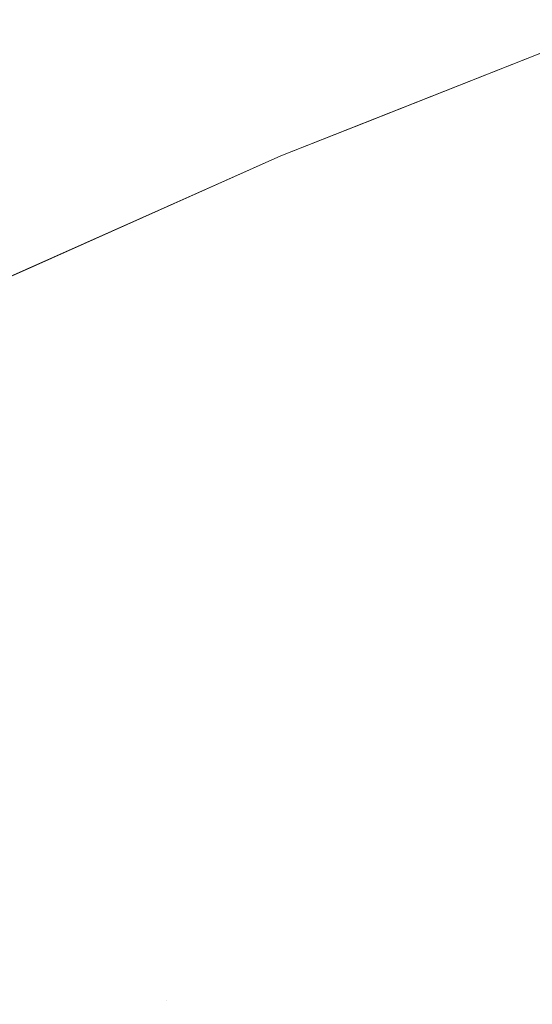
# Model space of a CAD drawing. Header units: centimetres. Extents: x -17.1 to 18.2, y 4.2 to 6.
# Tile 76 of 256: x -17.03955 to -17.03665, y 5.99175 to 5.99732. Entities that reach past the tile are written whole.
import ezdxf

# ---------------------------------------------------------------- set-up
doc = ezdxf.new("R2010")
doc.units = ezdxf.units.CM
doc.header["$LTSCALE"] = 2.54
doc.layers.add('Lucido design-1', color=7, linetype='Continuous')

# ---------------------------------------------------------------- blocks, each defined once
blk = doc.blocks.new('Gruppo-3-1')
at = {"color": 7, "linetype": 'Continuous', "lineweight": 9}
for points, invisible_edges in [([(-17.0361231, 5.9973192, -2276.92217), (-17.0380704, 5.9965486, -2276.92217), (-17.0380704, 5.9965486, -2276.32217), (-17.0375926, 5.9967377, -2276.32217)], 10), ([(-17.0380704, 5.9965486, -2276.92217), (-17.0361231, 5.9973192, -2276.92217), (-17.036603, 5.9970878, -2276.9252942), (-17.0375872, 5.9966982, -2276.9252942)], 14), ([(-17.0375935, 5.9967335, -2276.3206076), (-17.036609, 5.9971233, -2276.3206076), (-17.0361231, 5.9973192, -2276.32217), (-17.0375926, 5.9967377, -2276.32217)], 11), ([(-17.0375926, 5.9967377, -2276.32217), (-17.0361231, 5.9973192, -2276.32217), (-17.0361231, 5.9973192, -2276.92217)], 10), ([(-17.0375872, 5.9966982, -2276.3190457), (-17.036603, 5.9970878, -2276.3190457), (-17.036609, 5.9971233, -2276.3206076), (-17.0375935, 5.9967335, -2276.3206076)], 15), ([(-17.0375766, 5.9966393, -2276.317485), (-17.0365931, 5.9970287, -2276.317485), (-17.036603, 5.9970878, -2276.3190457), (-17.0375872, 5.9966982, -2276.3190457)], 15), ([(-17.0375872, 5.9966982, -2276.9252942), (-17.036603, 5.9970878, -2276.9252942), (-17.0365792, 5.996946, -2276.9284139), (-17.0375619, 5.996557, -2276.9284139)], 15), ([(-17.0375619, 5.996557, -2276.3159261), (-17.0365792, 5.996946, -2276.3159261), (-17.0365931, 5.9970287, -2276.317485), (-17.0375766, 5.9966393, -2276.317485)], 15), ([(-17.0375429, 5.9964512, -2276.3143694), (-17.0365613, 5.9968397, -2276.3143694), (-17.0365792, 5.996946, -2276.3159261), (-17.0375619, 5.996557, -2276.3159261)], 15), ([(-17.0375619, 5.996557, -2276.9284139), (-17.0365792, 5.996946, -2276.9284139), (-17.0365395, 5.9967101, -2276.9315244), (-17.0375198, 5.996322, -2276.9315244)], 15), ([(-17.0375198, 5.996322, -2276.3128155), (-17.0365395, 5.9967101, -2276.3128155), (-17.0365613, 5.9968397, -2276.3143694), (-17.0375429, 5.9964512, -2276.3143694)], 15), ([(-17.0375926, 5.9967377, -2276.32217), (-17.0380704, 5.9965486, -2276.32217), (-17.0385719, 5.9963219, -2276.3206076), (-17.0375935, 5.9967335, -2276.3206076)], 14), ([(-17.0375935, 5.9967335, -2276.3206076), (-17.0385719, 5.9963219, -2276.3206076), (-17.0385652, 5.9962867, -2276.3190457), (-17.0375872, 5.9966982, -2276.3190457)], 15), ([(-17.0375872, 5.9966982, -2276.3190457), (-17.0385652, 5.9962867, -2276.3190457), (-17.0385541, 5.9962281, -2276.317485), (-17.0375766, 5.9966393, -2276.317485)], 15), ([(-17.0375872, 5.9966982, -2276.9252942), (-17.0385652, 5.9962867, -2276.9252942), (-17.0380704, 5.9965486, -2276.92217)], 11), ([(-17.0375619, 5.996557, -2276.9284139), (-17.0385385, 5.9961461, -2276.9284139), (-17.0385652, 5.9962867, -2276.9252942), (-17.0375872, 5.9966982, -2276.9252942)], 15), ([(-17.0374925, 5.9961696, -2276.3112651), (-17.0365138, 5.9965571, -2276.3112651), (-17.0365395, 5.9967101, -2276.3128155), (-17.0375198, 5.996322, -2276.3128155)], 15), ([(-17.0375198, 5.996322, -2276.9315244), (-17.0365395, 5.9967101, -2276.9315244), (-17.0364841, 5.9963808, -2276.9346213), (-17.0374611, 5.9959941, -2276.9346213)], 15), ([(-17.0375766, 5.9966393, -2276.317485), (-17.0385541, 5.9962281, -2276.317485), (-17.0385385, 5.9961461, -2276.3159261), (-17.0375619, 5.996557, -2276.3159261)], 15), ([(-17.0375619, 5.996557, -2276.3159261), (-17.0385385, 5.9961461, -2276.3159261), (-17.0385185, 5.9960407, -2276.3143694), (-17.0375429, 5.9964512, -2276.3143694)], 15), ([(-17.0375198, 5.996322, -2276.9315244), (-17.0384941, 5.9959121, -2276.9315244), (-17.0385385, 5.9961461, -2276.9284139), (-17.0375619, 5.996557, -2276.9284139)], 15), ([(-17.0374611, 5.9959941, -2276.3097186), (-17.0364841, 5.9963808, -2276.3097186), (-17.0365138, 5.9965571, -2276.3112651), (-17.0374925, 5.9961696, -2276.3112651)], 15), ([(-17.0380704, 5.9965486, -2276.92217), (-17.0400424, 5.9956697, -2276.92217), (-17.0400424, 5.9956697, -2276.32217), (-17.0395428, 5.9958924, -2276.32217)], 10), ([(-17.0400424, 5.9956697, -2276.92217), (-17.0380704, 5.9965486, -2276.92217), (-17.0385652, 5.9962867, -2276.9252942), (-17.0395369, 5.9958536, -2276.9252942)], 14), ([(-17.039544, 5.9958886, -2276.3206076), (-17.0385719, 5.9963219, -2276.3206076), (-17.0380704, 5.9965486, -2276.32217), (-17.0395428, 5.9958924, -2276.32217)], 11), ([(-17.0395428, 5.9958924, -2276.32217), (-17.0380704, 5.9965486, -2276.32217), (-17.0380704, 5.9965486, -2276.92217)], 10), ([(-17.0375429, 5.9964512, -2276.3143694), (-17.0385185, 5.9960407, -2276.3143694), (-17.0384941, 5.9959121, -2276.3128155), (-17.0375198, 5.996322, -2276.3128155)], 15), ([(-17.0374255, 5.9957955, -2276.3081767), (-17.0364506, 5.9961815, -2276.3081767), (-17.0364841, 5.9963808, -2276.3097186), (-17.0374611, 5.9959941, -2276.3097186)], 15), ([(-17.0374611, 5.9959941, -2276.9346213), (-17.0364841, 5.9963808, -2276.9346213), (-17.0364132, 5.9959591, -2276.9377002), (-17.0373859, 5.9955741, -2276.9377002)], 15), ([(-17.0395369, 5.9958536, -2276.3190457), (-17.0385652, 5.9962867, -2276.3190457), (-17.0385719, 5.9963219, -2276.3206076), (-17.039544, 5.9958886, -2276.3206076)], 15), ([(-17.0395252, 5.9957952, -2276.317485), (-17.0385541, 5.9962281, -2276.317485), (-17.0385652, 5.9962867, -2276.3190457), (-17.0395369, 5.9958536, -2276.3190457)], 15), ([(-17.0395369, 5.9958536, -2276.9252942), (-17.0385652, 5.9962867, -2276.9252942), (-17.0385385, 5.9961461, -2276.9284139), (-17.0395088, 5.9957136, -2276.9284139)], 15), ([(-17.0375198, 5.996322, -2276.3128155), (-17.0384941, 5.9959121, -2276.3128155), (-17.0384652, 5.9957604, -2276.3112651), (-17.0374925, 5.9961696, -2276.3112651)], 15), ([(-17.0374611, 5.9959941, -2276.9346213), (-17.038432, 5.9955856, -2276.9346213), (-17.0384941, 5.9959121, -2276.9315244), (-17.0375198, 5.996322, -2276.9315244)], 15), ([(-17.0395088, 5.9957136, -2276.3159261), (-17.0385385, 5.9961461, -2276.3159261), (-17.0385541, 5.9962281, -2276.317485), (-17.0395252, 5.9957952, -2276.317485)], 15), ([(-17.0374925, 5.9961696, -2276.3112651), (-17.0384652, 5.9957604, -2276.3112651), (-17.038432, 5.9955856, -2276.3097186), (-17.0374611, 5.9959941, -2276.3097186)], 15), ([(-17.0373859, 5.9955741, -2276.3066398), (-17.0364132, 5.9959591, -2276.3066398), (-17.0364506, 5.9961815, -2276.3081767), (-17.0374255, 5.9957955, -2276.3081767)], 15), ([(-17.0394877, 5.9956087, -2276.3143694), (-17.0385185, 5.9960407, -2276.3143694), (-17.0385385, 5.9961461, -2276.3159261), (-17.0395088, 5.9957136, -2276.3159261)], 15), ([(-17.0395088, 5.9957136, -2276.9284139), (-17.0385385, 5.9961461, -2276.9284139), (-17.0384941, 5.9959121, -2276.9315244), (-17.039462, 5.9954807, -2276.9315244)], 15), ([(-17.039462, 5.9954807, -2276.3128155), (-17.0384941, 5.9959121, -2276.3128155), (-17.0385185, 5.9960407, -2276.3143694), (-17.0394877, 5.9956087, -2276.3143694)], 15), ([(-17.0374611, 5.9959941, -2276.3097186), (-17.038432, 5.9955856, -2276.3097186), (-17.0383944, 5.9953879, -2276.3081767), (-17.0374255, 5.9957955, -2276.3081767)], 15), ([(-17.0373859, 5.9955741, -2276.9377002), (-17.0383525, 5.9951674, -2276.9377002), (-17.038432, 5.9955856, -2276.9346213), (-17.0374611, 5.9959941, -2276.9346213)], 15), ([(-17.0373421, 5.9953299, -2276.3051085), (-17.036372, 5.995714, -2276.3051085), (-17.0364132, 5.9959591, -2276.3066398), (-17.0373859, 5.9955741, -2276.3066398)], 15), ([(-17.0373859, 5.9955741, -2276.9377002), (-17.0364132, 5.9959591, -2276.9377002), (-17.0363269, 5.9954462, -2276.9407566), (-17.0372944, 5.9950632, -2276.9407566)], 15), ([(-17.0395428, 5.9958924, -2276.32217), (-17.0400424, 5.9956697, -2276.32217), (-17.0405093, 5.9954339, -2276.3206076), (-17.039544, 5.9958886, -2276.3206076)], 14), ([(-17.039544, 5.9958886, -2276.3206076), (-17.0405093, 5.9954339, -2276.3206076), (-17.0405019, 5.9953991, -2276.3190457), (-17.0395369, 5.9958536, -2276.3190457)], 15), ([(-17.0394316, 5.9953296, -2276.3112651), (-17.0384652, 5.9957604, -2276.3112651), (-17.0384941, 5.9959121, -2276.3128155), (-17.039462, 5.9954807, -2276.3128155)], 15), ([(-17.039462, 5.9954807, -2276.9315244), (-17.0384941, 5.9959121, -2276.9315244), (-17.038432, 5.9955856, -2276.9346213), (-17.0393966, 5.9951556, -2276.9346213)], 15), ([(-17.0395369, 5.9958536, -2276.3190457), (-17.0405019, 5.9953991, -2276.3190457), (-17.0404896, 5.995341, -2276.317485), (-17.0395252, 5.9957952, -2276.317485)], 15), ([(-17.0395369, 5.9958536, -2276.9252942), (-17.0405019, 5.9953991, -2276.9252942), (-17.0400424, 5.9956697, -2276.92217)], 11), ([(-17.0395088, 5.9957136, -2276.9284139), (-17.0404724, 5.9952597, -2276.9284139), (-17.0405019, 5.9953991, -2276.9252942), (-17.0395369, 5.9958536, -2276.9252942)], 15), ([(-17.0395252, 5.9957952, -2276.317485), (-17.0404896, 5.995341, -2276.317485), (-17.0404724, 5.9952597, -2276.3159261), (-17.0395088, 5.9957136, -2276.3159261)], 15), ([(-17.0374255, 5.9957955, -2276.3081767), (-17.0383944, 5.9953879, -2276.3081767), (-17.0383525, 5.9951674, -2276.3066398), (-17.0373859, 5.9955741, -2276.3066398)], 15), ([(-17.0393966, 5.9951556, -2276.3097186), (-17.038432, 5.9955856, -2276.3097186), (-17.0384652, 5.9957604, -2276.3112651), (-17.0394316, 5.9953296, -2276.3112651)], 15), ([(-17.0395088, 5.9957136, -2276.3159261), (-17.0404724, 5.9952597, -2276.3159261), (-17.0404502, 5.9951554, -2276.3143694), (-17.0394877, 5.9956087, -2276.3143694)], 15), ([(-17.039462, 5.9954807, -2276.9315244), (-17.0404232, 5.995028, -2276.9315244), (-17.0404724, 5.9952597, -2276.9284139), (-17.0395088, 5.9957136, -2276.9284139)], 15), ([(-17.0372944, 5.9950632, -2276.3035833), (-17.0363269, 5.9954462, -2276.3035833), (-17.036372, 5.995714, -2276.3051085), (-17.0373421, 5.9953299, -2276.3051085)], 15), ([(-17.0394877, 5.9956087, -2276.3143694), (-17.0404502, 5.9951554, -2276.3143694), (-17.0404232, 5.995028, -2276.3128155), (-17.039462, 5.9954807, -2276.3128155)], 15), ([(-17.039357, 5.9949588, -2276.3081767), (-17.0383944, 5.9953879, -2276.3081767), (-17.038432, 5.9955856, -2276.3097186), (-17.0393966, 5.9951556, -2276.3097186)], 15), ([(-17.0393966, 5.9951556, -2276.9346213), (-17.038432, 5.9955856, -2276.9346213), (-17.0383525, 5.9951674, -2276.9377002), (-17.0393129, 5.9947393, -2276.9377002)], 15), ([(-17.0373859, 5.9955741, -2276.3066398), (-17.0383525, 5.9951674, -2276.3066398), (-17.0383063, 5.9949243, -2276.3051085), (-17.0373421, 5.9953299, -2276.3051085)], 15), ([(-17.0372944, 5.9950632, -2276.9407566), (-17.0382559, 5.9946587, -2276.9407566), (-17.0383525, 5.9951674, -2276.9377002), (-17.0373859, 5.9955741, -2276.9377002)], 15), ([(-17.039462, 5.9954807, -2276.3128155), (-17.0404232, 5.995028, -2276.3128155), (-17.0403913, 5.9948776, -2276.3112651), (-17.0394316, 5.9953296, -2276.3112651)], 15), ([(-17.0393966, 5.9951556, -2276.9346213), (-17.0403546, 5.9947044, -2276.9346213), (-17.0404232, 5.995028, -2276.9315244), (-17.039462, 5.9954807, -2276.9315244)], 15), ([(-17.0372426, 5.9947742, -2276.3020649), (-17.0362781, 5.995156, -2276.3020649), (-17.0363269, 5.9954462, -2276.3035833), (-17.0372944, 5.9950632, -2276.3035833)], 15), ([(-17.0372944, 5.9950632, -2276.9407566), (-17.0363269, 5.9954462, -2276.9407566), (-17.0362256, 5.9948435, -2276.9437864), (-17.0371869, 5.994463, -2276.9437864)], 15), ([(-17.0393129, 5.9947393, -2276.3066398), (-17.0383525, 5.9951674, -2276.3066398), (-17.0383944, 5.9953879, -2276.3081767), (-17.039357, 5.9949588, -2276.3081767)], 15), ([(-17.0394316, 5.9953296, -2276.3112651), (-17.0403913, 5.9948776, -2276.3112651), (-17.0403546, 5.9947044, -2276.3097186), (-17.0393966, 5.9951556, -2276.3097186)], 15), ([(-17.0373421, 5.9953299, -2276.3051085), (-17.0383063, 5.9949243, -2276.3051085), (-17.0382559, 5.9946587, -2276.3035833), (-17.0372944, 5.9950632, -2276.3035833)], 15), ([(-17.0392642, 5.9944973, -2276.3051085), (-17.0383063, 5.9949243, -2276.3051085), (-17.0383525, 5.9951674, -2276.3066398), (-17.0393129, 5.9947393, -2276.3066398)], 15), ([(-17.0393129, 5.9947393, -2276.9377002), (-17.0383525, 5.9951674, -2276.9377002), (-17.0382559, 5.9946587, -2276.9407566), (-17.0392111, 5.9942329, -2276.9407566)], 15), ([(-17.0393966, 5.9951556, -2276.3097186), (-17.0403546, 5.9947044, -2276.3097186), (-17.040313, 5.9945086, -2276.3081767), (-17.039357, 5.9949588, -2276.3081767)], 15), ([(-17.0393129, 5.9947393, -2276.9377002), (-17.0402667, 5.9942901, -2276.9377002), (-17.0403546, 5.9947044, -2276.9346213), (-17.0393966, 5.9951556, -2276.9346213)], 15), ([(-17.0371869, 5.994463, -2276.3005536), (-17.0362256, 5.9948435, -2276.3005536), (-17.0362781, 5.995156, -2276.3020649), (-17.0372426, 5.9947742, -2276.3020649)], 15), ([(-17.0372944, 5.9950632, -2276.3035833), (-17.0382559, 5.9946587, -2276.3035833), (-17.0382012, 5.9943709, -2276.3020649), (-17.0372426, 5.9947742, -2276.3020649)], 15), ([(-17.0371869, 5.994463, -2276.9437864), (-17.0381423, 5.994061, -2276.9437864), (-17.0382559, 5.9946587, -2276.9407566), (-17.0372944, 5.9950632, -2276.9407566)], 15), ([(-17.039357, 5.9949588, -2276.3081767), (-17.040313, 5.9945086, -2276.3081767), (-17.0402667, 5.9942901, -2276.3066398), (-17.0393129, 5.9947393, -2276.3066398)], 15), ([(-17.0392111, 5.9942329, -2276.3035833), (-17.0382559, 5.9946587, -2276.3035833), (-17.0383063, 5.9949243, -2276.3051085), (-17.0392642, 5.9944973, -2276.3051085)], 15), ([(-17.0371272, 5.9941299, -2276.29905), (-17.0361693, 5.9945091, -2276.29905), (-17.0362256, 5.9948435, -2276.3005536), (-17.0371869, 5.994463, -2276.3005536)], 15), ([(-17.0371869, 5.994463, -2276.9437864), (-17.0362256, 5.9948435, -2276.9437864), (-17.0361094, 5.9941528, -2276.9467854), (-17.0370637, 5.9937751, -2276.9467854)], 15), ([(-17.0372426, 5.9947742, -2276.3020649), (-17.0382012, 5.9943709, -2276.3020649), (-17.0381423, 5.994061, -2276.3005536), (-17.0371869, 5.994463, -2276.3005536)], 15), ([(-17.0393129, 5.9947393, -2276.3066398), (-17.0402667, 5.9942901, -2276.3066398), (-17.0402156, 5.9940492, -2276.3051085), (-17.0392642, 5.9944973, -2276.3051085)], 15), ([(-17.0392111, 5.9942329, -2276.9407566), (-17.0401597, 5.9937861, -2276.9407566), (-17.0402667, 5.9942901, -2276.9377002), (-17.0393129, 5.9947393, -2276.9377002)], 15), ([(-17.0391535, 5.9939464, -2276.3020649), (-17.0382012, 5.9943709, -2276.3020649), (-17.0382559, 5.9946587, -2276.3035833), (-17.0392111, 5.9942329, -2276.3035833)], 15), ([(-17.0392111, 5.9942329, -2276.9407566), (-17.0382559, 5.9946587, -2276.9407566), (-17.0381423, 5.994061, -2276.9437864), (-17.0390915, 5.9936379, -2276.9437864)], 15), ([(-17.0392642, 5.9944973, -2276.3051085), (-17.0402156, 5.9940492, -2276.3051085), (-17.0401597, 5.9937861, -2276.3035833), (-17.0392111, 5.9942329, -2276.3035833)], 15), ([(-17.0370637, 5.9937751, -2276.2975546), (-17.0361094, 5.9941528, -2276.2975546), (-17.0361693, 5.9945091, -2276.29905), (-17.0371272, 5.9941299, -2276.29905)], 15), ([(-17.0371869, 5.994463, -2276.3005536), (-17.0381423, 5.994061, -2276.3005536), (-17.0380793, 5.9937293, -2276.29905), (-17.0371272, 5.9941299, -2276.29905)], 15), ([(-17.0370637, 5.9937751, -2276.9467854), (-17.0380121, 5.993376, -2276.9467854), (-17.0381423, 5.994061, -2276.9437864), (-17.0371869, 5.994463, -2276.9437864)], 15), ([(-17.0390915, 5.9936379, -2276.3005536), (-17.0381423, 5.994061, -2276.3005536), (-17.0382012, 5.9943709, -2276.3020649), (-17.0391535, 5.9939464, -2276.3020649)], 15), ([(-17.0392111, 5.9942329, -2276.3035833), (-17.0401597, 5.9937861, -2276.3035833), (-17.0400992, 5.993501, -2276.3020649), (-17.0391535, 5.9939464, -2276.3020649)], 15), ([(-17.0390915, 5.9936379, -2276.9437864), (-17.0400341, 5.993194, -2276.9437864), (-17.0401597, 5.9937861, -2276.9407566), (-17.0392111, 5.9942329, -2276.9407566)], 15), ([(-17.0371272, 5.9941299, -2276.29905), (-17.0380793, 5.9937293, -2276.29905), (-17.0380121, 5.993376, -2276.2975546), (-17.0370637, 5.9937751, -2276.2975546)], 15), ([(-17.0369963, 5.9933988, -2276.2960679), (-17.0360458, 5.9937751, -2276.2960679), (-17.0361094, 5.9941528, -2276.2975546), (-17.0370637, 5.9937751, -2276.2975546)], 15), ([(-17.0370637, 5.9937751, -2276.9467854), (-17.0361094, 5.9941528, -2276.9467854), (-17.0359787, 5.993376, -2276.9497496), (-17.0369252, 5.9930014, -2276.9497496)], 15), ([(-17.0390251, 5.9933077, -2276.29905), (-17.0380793, 5.9937293, -2276.29905), (-17.0381423, 5.994061, -2276.3005536), (-17.0390915, 5.9936379, -2276.3005536)], 15), ([(-17.0390915, 5.9936379, -2276.9437864), (-17.0381423, 5.994061, -2276.9437864), (-17.0380121, 5.993376, -2276.9467854), (-17.0389544, 5.992956, -2276.9467854)], 15), ([(-17.0391535, 5.9939464, -2276.3020649), (-17.0400992, 5.993501, -2276.3020649), (-17.0400341, 5.993194, -2276.3005536), (-17.0390915, 5.9936379, -2276.3005536)], 15), ([(-17.0370637, 5.9937751, -2276.2975546), (-17.0380121, 5.993376, -2276.2975546), (-17.0379409, 5.9930014, -2276.2960679), (-17.0369963, 5.9933988, -2276.2960679)], 15), ([(-17.0369252, 5.9930014, -2276.9497496), (-17.0378657, 5.9926057, -2276.9497496), (-17.0380121, 5.993376, -2276.9467854), (-17.0370637, 5.9937751, -2276.9467854)], 15), ([(-17.0369252, 5.9930014, -2276.2945904), (-17.0359787, 5.993376, -2276.2945904), (-17.0360458, 5.9937751, -2276.2960679), (-17.0369963, 5.9933988, -2276.2960679)], 15), ([(-17.0389544, 5.992956, -2276.2975546), (-17.0380121, 5.993376, -2276.2975546), (-17.0380793, 5.9937293, -2276.29905), (-17.0390251, 5.9933077, -2276.29905)], 15), ([(-17.0390915, 5.9936379, -2276.3005536), (-17.0400341, 5.993194, -2276.3005536), (-17.0399644, 5.9928653, -2276.29905), (-17.0390251, 5.9933077, -2276.29905)], 15), ([(-17.0389544, 5.992956, -2276.9467854), (-17.0398901, 5.9925153, -2276.9467854), (-17.0400341, 5.993194, -2276.9437864), (-17.0390915, 5.9936379, -2276.9437864)], 15), ([(-17.0369963, 5.9933988, -2276.2960679), (-17.0379409, 5.9930014, -2276.2960679), (-17.0378657, 5.9926057, -2276.2945904), (-17.0369252, 5.9930014, -2276.2945904)], 15), ([(-17.0388794, 5.9925831, -2276.2960679), (-17.0379409, 5.9930014, -2276.2960679), (-17.0380121, 5.993376, -2276.2975546), (-17.0389544, 5.992956, -2276.2975546)], 15), ([(-17.0389544, 5.992956, -2276.9467854), (-17.0380121, 5.993376, -2276.9467854), (-17.0378657, 5.9926057, -2276.9497496), (-17.0388002, 5.9921891, -2276.9497496)], 15), ([(-17.0368502, 5.9925831, -2276.2931225), (-17.0359081, 5.992956, -2276.2931225), (-17.0359787, 5.993376, -2276.2945904), (-17.0369252, 5.9930014, -2276.2945904)], 15), ([(-17.0369252, 5.9930014, -2276.9497496), (-17.0359787, 5.993376, -2276.9497496), (-17.0358339, 5.9925153, -2276.9526752), (-17.0367716, 5.9921441, -2276.9526752)], 15), ([(-17.0390251, 5.9933077, -2276.29905), (-17.0399644, 5.9928653, -2276.29905), (-17.0398901, 5.9925153, -2276.2975546), (-17.0389544, 5.992956, -2276.2975546)], 15), ([(-17.0388002, 5.9921891, -2276.2945904), (-17.0378657, 5.9926057, -2276.2945904), (-17.0379409, 5.9930014, -2276.2960679), (-17.0388794, 5.9925831, -2276.2960679)], 15), ([(-17.0369252, 5.9930014, -2276.2945904), (-17.0378657, 5.9926057, -2276.2945904), (-17.0377866, 5.9921891, -2276.2931225), (-17.0368502, 5.9925831, -2276.2931225)], 15), ([(-17.0367716, 5.9921441, -2276.9526752), (-17.0377035, 5.991752, -2276.9526752), (-17.0378657, 5.9926057, -2276.9497496), (-17.0369252, 5.9930014, -2276.9497496)], 15), ([(-17.0389544, 5.992956, -2276.2975546), (-17.0398901, 5.9925153, -2276.2975546), (-17.0398114, 5.9921441, -2276.2960679), (-17.0388794, 5.9925831, -2276.2960679)], 15), ([(-17.0388002, 5.9921891, -2276.9497496), (-17.0397282, 5.991752, -2276.9497496), (-17.0398901, 5.9925153, -2276.9467854), (-17.0389544, 5.992956, -2276.9467854)], 15), ([(-17.0367716, 5.9921441, -2276.2916647), (-17.0358339, 5.9925153, -2276.2916647), (-17.0359081, 5.992956, -2276.2931225), (-17.0368502, 5.9925831, -2276.2931225)], 15), ([(-17.0387168, 5.9917744, -2276.2931225), (-17.0377866, 5.9921891, -2276.2931225), (-17.0378657, 5.9926057, -2276.2945904), (-17.0388002, 5.9921891, -2276.2945904)], 15), ([(-17.0388002, 5.9921891, -2276.9497496), (-17.0378657, 5.9926057, -2276.9497496), (-17.0377035, 5.991752, -2276.9526752), (-17.0386294, 5.9913393, -2276.9526752)], 15), ([(-17.0388794, 5.9925831, -2276.2960679), (-17.0398114, 5.9921441, -2276.2960679), (-17.0397282, 5.991752, -2276.2945904), (-17.0388002, 5.9921891, -2276.2945904)], 15), ([(-17.0368502, 5.9925831, -2276.2931225), (-17.0377866, 5.9921891, -2276.2931225), (-17.0377035, 5.991752, -2276.2916647), (-17.0367716, 5.9921441, -2276.2916647)], 15), ([(-17.0366894, 5.9916849, -2276.2902175), (-17.0357564, 5.9920542, -2276.2902175), (-17.0358339, 5.9925153, -2276.2916647), (-17.0367716, 5.9921441, -2276.2916647)], 15), ([(-17.0367716, 5.9921441, -2276.9526752), (-17.0358339, 5.9925153, -2276.9526752), (-17.0356754, 5.991573, -2276.9555586), (-17.0366036, 5.9912056, -2276.9555586)], 15), ([(-17.0388002, 5.9921891, -2276.2945904), (-17.0397282, 5.991752, -2276.2945904), (-17.0396407, 5.9913393, -2276.2931225), (-17.0387168, 5.9917744, -2276.2931225)], 15), ([(-17.0386294, 5.9913393, -2276.9526752), (-17.0395488, 5.9909063, -2276.9526752), (-17.0397282, 5.991752, -2276.9497496), (-17.0388002, 5.9921891, -2276.9497496)], 15), ([(-17.0377035, 5.991752, -2276.2916647), (-17.0377866, 5.9921891, -2276.2931225), (-17.0387168, 5.9917744, -2276.2931225)], 11), ([(-17.0367716, 5.9921441, -2276.2916647), (-17.0377035, 5.991752, -2276.2916647), (-17.0376166, 5.9912947, -2276.2902175), (-17.0366894, 5.9916849, -2276.2902175)], 15), ([(-17.0366036, 5.9912056, -2276.9555586), (-17.037526, 5.9908175, -2276.9555586), (-17.0377035, 5.991752, -2276.9526752), (-17.0367716, 5.9921441, -2276.9526752)], 15), ([(-17.0366036, 5.9912056, -2276.2887813), (-17.0356754, 5.991573, -2276.2887813), (-17.0357564, 5.9920542, -2276.2902175), (-17.0366894, 5.9916849, -2276.2902175)], 15), ([(-17.0387168, 5.9917744, -2276.2931225), (-17.0396407, 5.9913393, -2276.2931225), (-17.0395488, 5.9909063, -2276.2916647), (-17.0377035, 5.991752, -2276.2916647)], 15), ([(-17.0376166, 5.9912947, -2276.2902175), (-17.0377035, 5.991752, -2276.2916647), (-17.0395488, 5.9909063, -2276.2916647), (-17.0394527, 5.9904532, -2276.2902175)], 15)]:
    blk.add_3dface(points, dxfattribs=dict(at, invisible_edges=invisible_edges))
blk = doc.blocks.new('Gruppo-4-1')
at = {"color": 7}
blk.add_blockref('Gruppo-3-1', (0, 0), dxfattribs=at)

msp = doc.modelspace()

# ---------------------------------------------------------------- block references
at = {"layer": 'Lucido design-1', "color": 7}
msp.add_blockref('Gruppo-4-1', (0, 0), dxfattribs=at)

doc.saveas('drawing.dxf')
